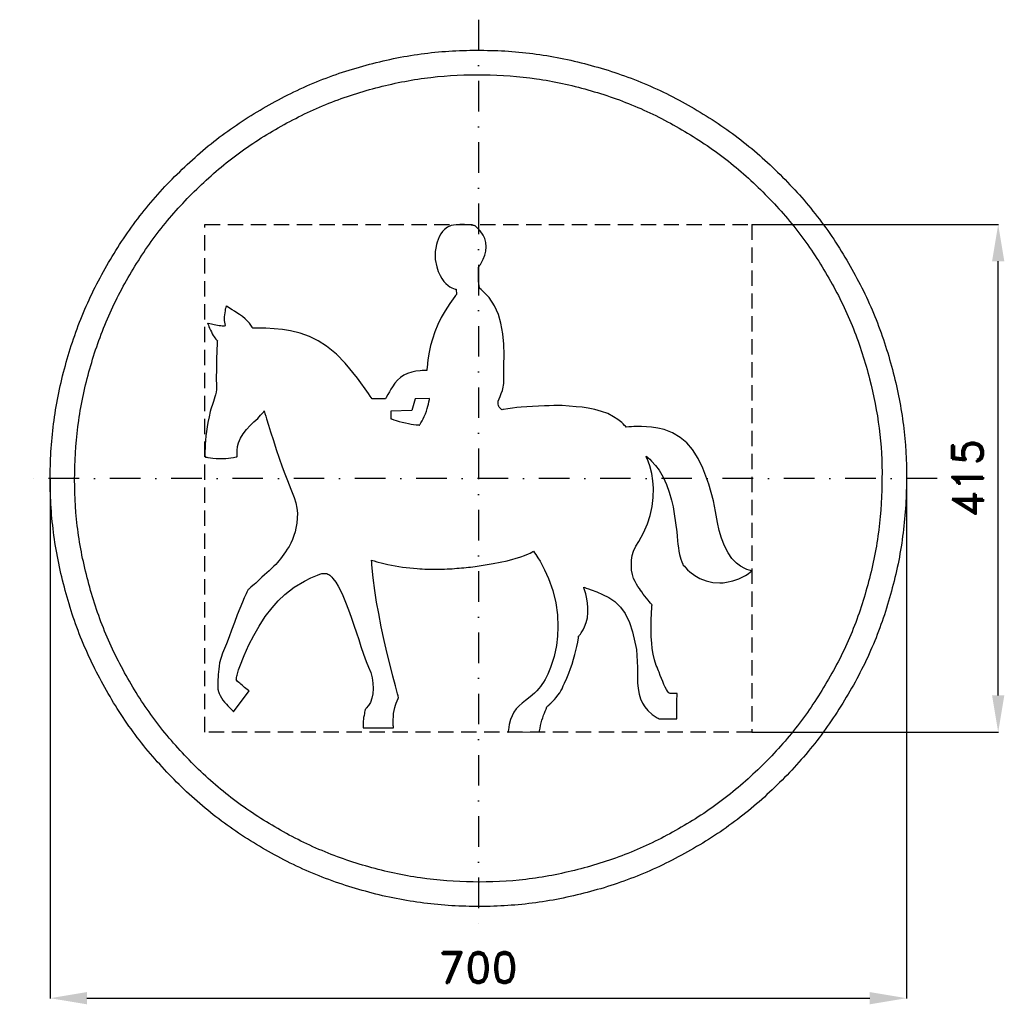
# Model space of a CAD drawing. Header units: millimetres. Extents: x -375 to 430, y -430 to 375.
import ezdxf

# ---------------------------------------------------------------- set-up
doc = ezdxf.new("R2010")
doc.units = ezdxf.units.MM
doc.header["$LTSCALE"] = 5
doc.linetypes.add('ČERCHOVANÁX2', pattern=[2, 1, -0.5, 0, -0.5])
doc.linetypes.add('ČÁRKOVANÁX2', pattern=[1.5, 1, -0.5])
doc.layers.add('Kóty', color=2, linetype='Continuous')
doc.layers.add('Značka', color=7, linetype='Continuous')
doc.styles.get("Standard").update_dxf_attribs({"font": 'romand.shx', "height": 25})
doc.dimstyles.get("Standard").update_dxf_attribs({"dimtxt": 25, "dimasz": 30, "dimexe": 0.18, "dimexo": 0.0625, "dimgap": 12.5, "dimtad": 1, "dimdec": 0, "dimzin": 0, "dimdsep": 46, "dimtxsty": 'Standard', "dimcen": 0.09, "dimadec": 0, "dimazin": 0, "dimtfac": 1, "dimtdec": 0, "dimtofl": 0, "dimtmove": 0, "dimatfit": 3, "dimfxl": 1, "dimtolj": 1, "dimtzin": 0, "dimarcsym": 0})

# ---------------------------------------------------------------- blocks, each defined once
blk = doc.blocks.new('*D2')
at = {"layer": 'Defpoints', "color": 0, "transparency": 16777216}
for p in [(223.5, 207.5), (425, 207.5), (223.5, -207.5)]:
    blk.add_point(p, dxfattribs=at)
at = {"layer": 'Kóty', "color": 0, "lineweight": -2, "transparency": 16777216}
for p, q in [((223.5625, 207.5), (425.18, 207.5)), ((425, -177.5), (425, 177.5)), ((223.5625, -207.5), (425.18, -207.5))]:
    blk.add_line(p, q, dxfattribs=at)
at = {"layer": 'Kóty', "color": 0, "transparency": 16777216}
for points in [[(420, 177.5), (430, 177.5), (425, 207.5)], [(420, -177.5), (430, -177.5), (425, -207.5)]]:
    blk.add_solid(points, dxfattribs=at)
at = {"layer": 'Kóty', "color": 0, "transparency": 16777216, "insert": (400, 0), "char_height": 25, "attachment_point": 5, "rotation": 90}
blk.add_mtext('\\A1;415', dxfattribs=at)
blk = doc.blocks.new('*D3')
at = {"layer": 'Defpoints', "color": 0, "transparency": 16777216}
for p in [(-350.05, 0), (350, 0), (350, -425.03)]:
    blk.add_point(p, dxfattribs=at)
at = {"layer": 'Kóty', "color": 0, "lineweight": -2, "transparency": 16777216}
for p, q in [((-350.05, -0.06), (-350.05, -425.21)), ((350, -0.06), (350, -425.21)), ((-320.05, -425.03), (320, -425.03))]:
    blk.add_line(p, q, dxfattribs=at)
at = {"layer": 'Kóty', "color": 0, "transparency": 16777216}
for points in [[(-320.05, -420.03), (-320.05, -430.03), (-350.05, -425.03)], [(320, -420.03), (320, -430.03), (350, -425.03)]]:
    blk.add_solid(points, dxfattribs=at)
at = {"layer": 'Kóty', "color": 0, "transparency": 16777216, "insert": (-0.03, -400.03), "char_height": 25, "attachment_point": 5}
blk.add_mtext('\\A1;700', dxfattribs=at)

msp = doc.modelspace()

# ---------------------------------------------------------------- linework, layer by layer
at = {"layer": 'Značka', "color": 6, "linetype": 'ČERCHOVANÁX2', "lineweight": 25, "ltscale": 5}
for p, q in [((0, 375), (0, -375)), ((375, 0), (-375, 0))]:
    msp.add_line(p, q, dxfattribs=at)
at = {"layer": 'Značka', "color": 5}
for points in [[(350, 0), (350, -2.291), (350, -4.581, -0.0321663), (346.5, -50.208, -0.0357268), (336.9, -95.004, -0.0366679), (321.8, -138.262, -0.0347487), (300.8, -178.953, -0.0340422), (275, -216.774, -0.0344423), (244.2, -250.706, -0.0345546), (209.5, -280.563, -0.0344262), (171, -305.374, -0.034386), (129.7, -325.223, -0.0344168), (86.2, -339.231, -0.0344232), (41.2, -347.724, -0.0344159), (-4.6, -349.97, -0.0344167), (-50.2, -346.527, -0.034417), (-95, -336.859, -0.0344219), (-138.2, -321.716, -0.0344258), (-179, -300.792, -0.0344196), (-216.8, -274.979, -0.0344135), (-250.7, -244.227, -0.0344027), (-280.6, -209.504, -0.0344212), (-305.4, -171.017, -0.0344081), (-325.2, -129.751, -0.0344167), (-339.2, -86.154, -0.034422), (-347.7, -41.156, -0.0344239), (-350, 4.581, -0.0344186), (-346.5, 50.244, -0.0344066), (-336.9, 95.004, -0.0344079), (-321.7, 138.22, -0.0344215), (-300.8, 178.953, -0.0344123), (-275, 216.776, -0.0344159), (-244.2, 250.706, -0.0344112), (-209.5, 280.56, -0.0344102), (-171, 305.374, -0.0344135), (-129.8, 325.224, -0.0344133), (-86.2, 339.231, -0.0344178), (-41.2, 347.724, -0.0344147), (4.6, 349.97, -0.0344183), (50.2, 346.527, -0.0344185), (95, 336.859, -0.0344139), (138.2, 321.715, -0.0344122), (179, 300.792, -0.034421), (216.8, 274.98, -0.0343987), (250.7, 244.227, -0.0344281), (280.6, 209.501, -0.0344954), (305.4, 171.017, -0.0344081), (325.2, 129.763, -0.0340917), (339.2, 86.154, -0.0328069), (347.5, 43.384, -0.0342764), (350, 0)], [(330, 0), (330, -2.16), (330, -4.32, -0.0321676), (326.7, -47.339, -0.0357412), (317.6, -89.575, -0.0366598), (303.4, -130.361, -0.0347689), (283.6, -168.727, -0.0340415), (259.3, -204.387, -0.0344506), (230.3, -236.38, -0.034559), (197.5, -264.531, -0.0344287), (161.2, -287.924, -0.034392), (122.3, -306.639, -0.034413), (81.2, -319.846, -0.0344226), (38.8, -327.854, -0.0344166), (-4.3, -329.972, -0.0344155), (-47.4, -326.726, -0.0344178), (-89.6, -317.61, -0.0344206), (-130.3, -303.332, -0.0344145), (-168.7, -283.604, -0.034423), (-204.4, -259.266, -0.034424), (-236.4, -230.271, -0.0344207), (-264.5, -197.532, -0.0344091), (-287.9, -161.245, -0.0344122), (-306.6, -122.337, -0.0343888), (-319.8, -81.231, -0.0343928), (-327.9, -38.804, -0.034449), (-330, 4.32, -0.0344398), (-326.7, 47.373, -0.0344103), (-317.6, 89.575, -0.0344275), (-303.3, 130.322, -0.0344042), (-283.6, 168.727, -0.0344117), (-259.3, 204.389, -0.034409), (-230.3, 236.38, -0.0344094), (-197.5, 264.528, -0.0344108), (-161.2, 287.924, -0.0344214), (-122.3, 306.639, -0.0344114), (-81.2, 319.846, -0.034423), (-38.8, 327.854, -0.0344179), (4.3, 329.972, -0.0344171), (47.4, 326.726, -0.0344183), (89.6, 317.61, -0.0344109), (130.3, 303.332, -0.0344202), (168.7, 283.604, -0.0344124), (204.4, 259.267, -0.034393), (236.4, 230.271, -0.0344124), (264.5, 197.529, -0.0344903), (287.9, 161.245, -0.0344317), (306.6, 122.348, -0.034062), (319.8, 81.231, -0.032789), (327.7, 40.905, -0.034256), (330, 0)], [(1.1, 155.227), (1.1, 155.48), (1, 155.734), (0.6, 157.551), (0.4, 159.387), (0.2, 161.178), (0.1, 162.973), (0, 164.769), (0, 166.566), (0, 167.974), (0.1, 169.382), (0.1, 170.82), (0.2, 172.258), (0.2, 172.504), (0.2, 172.749), (0.5, 173.101), (0.7, 173.454), (1.2, 174.201), (1.7, 174.956), (2.9, 177.04), (4, 179.198), (5.3, 182.387), (6.1, 185.725), (6.5, 189.331), (6.1, 192.93), (5.3, 196.035), (3.9, 198.95), (1.5, 202.396), (-1.4, 205.379), (-2.1, 205.946), (-2.7, 206.502), (-3, 206.555), (-3.3, 206.607), (-3.9, 206.707), (-4.5, 206.802), (-6, 207.017), (-7.5, 207.198), (-9.4, 207.382), (-11.4, 207.496), (-13.3, 207.543, 0.0129664), (-15.2, 207.5), (-16.7, 207.403), (-18.2, 207.267), (-20.2, 207.048), (-22.1, 206.651), (-25.1, 205.426), (-27.6, 203.532), (-29.4, 201.788), (-30.8, 199.817), (-32.1, 197.599), (-33, 195.248), (-33.7, 193.179), (-34.2, 191.079), (-34.9, 188.23), (-35.3, 185.35), (-35.2, 179.066), (-33.9, 172.846), (-32.8, 169.228), (-31.3, 165.77), (-29.9, 163.3), (-28.2, 161.009), (-26.5, 159.179), (-24.6, 157.583), (-23.2, 156.635), (-21.7, 155.828), (-20.4, 155.244), (-19, 154.793), (-18.6, 154.695), (-18.2, 154.602), (-18, 150.415), (-18.6, 149.571), (-19.3, 148.726), (-23.4, 143.009), (-27.2, 137.088), (-30.3, 131.562), (-33.1, 125.841), (-35.6, 119.898), (-37.6, 113.797), (-39, 108.517), (-40.1, 103.169), (-41.2, 96.866), (-41.9, 90.521), (-42, 89.319), (-42.1, 88.116), (-43.1, 88.141), (-44.1, 88.156, 0.0096029), (-45.9, 88.133), (-47.7, 88.038), (-51.1, 87.664), (-54.5, 86.949), (-57.9, 85.837), (-61, 84.247), (-63.6, 82.458), (-66, 80.333), (-68.3, 77.709), (-70.3, 74.863), (-71.5, 72.85), (-72.7, 70.798), (-74, 68.497), (-75.3, 66.192), (-75.6, 65.654), (-75.9, 65.116), (-86.9, 64.885), (-88.4, 67.077), (-89.8, 69.266), (-98.8, 82.021), (-108.8, 94.064), (-116, 101.537), (-124.1, 108.142), (-130.9, 112.55), (-138.1, 116.101), (-145.8, 118.798), (-153.7, 120.633), (-160.2, 121.65), (-166.9, 122.281), (-173.7, 122.66), (-180.5, 122.805), (-182.5, 122.817), (-184.5, 122.82), (-184.8, 123.234), (-185, 123.644), (-185.4, 124.43), (-185.9, 125.196), (-187.2, 126.952), (-188.7, 128.585), (-190.7, 130.523), (-192.9, 132.268), (-195.2, 133.878), (-197.6, 135.388), (-199.5, 136.578), (-201.4, 137.767), (-203.5, 139.07), (-205.5, 140.446), (-205.8, 140.699), (-206.2, 140.954), (-206.3, 140.706), (-206.3, 140.457), (-206.5, 139.96), (-206.6, 139.461), (-206.9, 138.217), (-207.1, 136.965), (-207.4, 135.31), (-207.6, 133.642), (-207.7, 131.998), (-207.7, 130.351), (-207.7, 129.053), (-207.5, 127.761), (-207.3, 126.403), (-207, 125.069), (-206.9, 124.835), (-206.8, 124.601), (-207.1, 124.584), (-207.3, 124.568), (-207.8, 124.544), (-208.3, 124.529), (-209.4, 124.526), (-210.5, 124.576), (-211.9, 124.705), (-213.3, 124.909), (-214.7, 125.168), (-216.1, 125.473), (-217.2, 125.746), (-218.3, 126.031), (-219.6, 126.356), (-220.8, 126.675), (-221.1, 126.732), (-221.3, 126.79), (-221.2, 126.537), (-221.1, 126.284), (-220.9, 125.78), (-220.7, 125.277), (-220.3, 124.038), (-219.8, 122.806), (-219.1, 121.227), (-218.3, 119.671), (-217.6, 118.22), (-216.8, 116.81), (-216.1, 115.779), (-215.4, 114.785), (-214.6, 113.833), (-213.7, 112.951), (-213.6, 112.808), (-213.4, 112.666), (-213.5, 112.038), (-213.5, 111.409), (-213.5, 110.167), (-213.6, 108.925), (-213.7, 105.895), (-213.8, 102.864), (-214, 98.928), (-214.1, 94.991), (-214.1, 91.084), (-214.2, 87.178), (-214.3, 84.008), (-214.3, 80.837), (-214.1, 76.731), (-214.2, 72.634), (-214.4, 70.505), (-214.9, 68.401), (-215.4, 66.567), (-215.9, 64.757), (-216.6, 62.923), (-217.2, 61.096), (-217.7, 59.657), (-218.2, 58.211), (-218.7, 56.479), (-219.2, 54.731), (-220.2, 50.231), (-221.1, 45.695), (-221.7, 42.025), (-222.3, 38.342), (-222.7, 34.684), (-223.1, 31.013), (-223.3, 28.049), (-223.4, 25.081), (-223.5, 21.856), (-223.5, 18.631), (-223.4, 18.051), (-223.4, 17.471), (-223, 17.399), (-222.7, 17.328), (-221.9, 17.192), (-221.1, 17.064), (-219.1, 16.776), (-217.2, 16.541), (-214.5, 16.309), (-211.9, 16.187), (-209.2, 16.169), (-206.5, 16.277), (-204.4, 16.449), (-202.3, 16.708), (-200.1, 17.072), (-197.9, 17.551), (-197.5, 17.646), (-197.1, 17.743), (-197.2, 18.619), (-197.2, 19.496), (-197.2, 21.148), (-197.2, 22.801), (-196.8, 26.009), (-196, 29.14), (-194.4, 32.911), (-192.3, 36.406), (-189.6, 39.877), (-186.6, 43.077), (-183.5, 46.074), (-180.4, 49.055), (-178, 51.534), (-175.8, 54.198), (-175.4, 54.673), (-175.1, 55.152), (-174.8, 54.094), (-174.5, 53.036), (-173.8, 50.911), (-173.2, 48.786), (-171.5, 43.429), (-169.9, 38.078), (-167.6, 30.887), (-165.2, 23.719), (-162.8, 16.559), (-160.3, 9.416), (-158.3, 3.74), (-156.1, -1.877), (-153.2, -8.729), (-150.5, -15.669), (-149.1, -20.025), (-148.3, -24.489), (-148, -28.571), (-148.2, -32.672), (-148.5, -36.774), (-149.2, -40.832), (-149.9, -43.865), (-150.8, -46.854), (-151.9, -50.049), (-153.3, -53.133), (-154.7, -55.611), (-156.2, -58.01), (-157.6, -60.056), (-159, -62.064), (-160.4, -64.017), (-161.9, -65.932), (-163.1, -67.366), (-164.3, -68.78), (-165.7, -70.357), (-167.1, -71.892), (-170.9, -75.504), (-174.8, -78.997), (-176.9, -80.902), (-178.9, -82.816), (-180.5, -84.228), (-182, -85.627), (-183.2, -86.675), (-184.4, -87.717), (-185.9, -89.015), (-187.4, -90.307), (-187.7, -90.574), (-188.1, -90.841), (-188.4, -91.414), (-188.7, -91.988), (-189.3, -93.189), (-189.9, -94.399), (-191.4, -97.741), (-192.9, -101.123), (-195.1, -106.368), (-197.1, -111.652), (-199.5, -117.808), (-201.7, -123.996), (-203.7, -129.616), (-205.8, -135.197), (-209.1, -142.929), (-211.6, -150.883), (-212, -153.432), (-212.3, -156.008), (-212.5, -158.149), (-212.7, -160.29), (-212.8, -162.424), (-212.9, -164.561), (-213, -166.261), (-213, -167.96), (-213, -169.751), (-213, -171.542), (-213, -171.857), (-213, -172.171), (-212.9, -172.546), (-212.8, -172.922), (-212.6, -173.643), (-212.4, -174.358), (-211.8, -176.012), (-211.1, -177.615), (-210.1, -179.554), (-208.8, -181.385), (-207.5, -183.117), (-206, -184.763), (-204.8, -186.082), (-203.5, -187.375), (-202, -188.804), (-200.6, -190.239), (-200.4, -190.502), (-200.1, -190.766), (-187.5, -173.747), (-187.6, -173.619), (-187.8, -173.491), (-188.9, -172.601), (-190, -171.721), (-191.1, -170.882), (-192.2, -170.038), (-193.2, -169.183), (-194.3, -168.311), (-195.1, -167.597), (-195.9, -166.865), (-196.8, -166.065), (-197.6, -165.238), (-197.7, -165.089), (-197.9, -164.939), (-197.9, -164.817), (-197.8, -164.695), (-197.8, -164.444), (-197.8, -164.193), (-197.7, -163.524), (-197.7, -162.859), (-197.5, -161.864), (-197.3, -160.877), (-197, -159.748), (-196.7, -158.629), (-196.3, -157.618), (-196, -156.614), (-195.5, -155.199), (-195, -153.792), (-191.5, -144.937), (-187.6, -136.236), (-183.7, -128.366), (-179.3, -120.731), (-174.3, -113.028), (-168.7, -105.745), (-163.7, -100.124), (-158.2, -94.956), (-150.5, -89.026), (-142.1, -84.004), (-136.9, -81.362), (-131.5, -79.087), (-129.7, -78.44), (-127.9, -77.933), (-126.7, -77.724), (-125.5, -77.671), (-124.7, -77.745), (-123.8, -77.933), (-123, -78.228), (-122.3, -78.626), (-121.5, -79.155), (-120.8, -79.761), (-119.9, -80.755), (-119, -81.815), (-116.6, -84.886), (-114.5, -88.122), (-111.3, -94.517), (-108.6, -101.215), (-106.3, -107.419), (-104, -113.632), (-101.8, -119.926), (-99.7, -126.249), (-97.8, -131.891), (-96, -137.544), (-94, -143.707), (-91.7, -149.769), (-89.7, -154.272), (-87.9, -158.839), (-86.8, -163.141), (-86.2, -167.567), (-86, -171.932), (-86.3, -176.28), (-87, -179.854), (-88.2, -183.274), (-89.7, -185.779), (-91.6, -187.936), (-92, -188.324), (-92.4, -188.7), (-92.5, -188.93), (-92.5, -189.159), (-92.6, -189.618), (-92.8, -190.077), (-93, -191.222), (-93.2, -192.372), (-93.5, -193.9), (-93.8, -195.435), (-94, -196.963), (-94.1, -198.497), (-94.2, -199.721), (-94.2, -200.947), (-94.2, -202.248), (-94.2, -203.548), (-94.2, -203.777), (-94.2, -204.006), (-93.8, -204.006), (-93.4, -204.006), (-92.7, -204.005), (-91.9, -204.003), (-90.1, -203.997), (-88.2, -203.987), (-85.8, -203.97), (-83.3, -203.95), (-80.8, -203.928), (-78.3, -203.907), (-76.3, -203.891), (-74.4, -203.878), (-72.3, -203.866), (-70.2, -203.859), (-69.8, -203.858), (-69.4, -203.857), (-69.5, -203.442), (-69.5, -203.027), (-69.6, -202.205), (-69.6, -201.382), (-69.7, -199.377), (-69.7, -197.371), (-69.5, -194.804), (-69.3, -192.248), (-68.9, -189.806), (-68.3, -187.393), (-67.8, -185.537), (-67.2, -183.709), (-66.5, -181.829), (-65.6, -179.995), (-65.5, -179.678), (-65.3, -179.362), (-65.7, -177.755), (-66.1, -176.148), (-67, -172.952), (-67.8, -169.755), (-69.8, -161.816), (-71.8, -153.872), (-74.5, -143.22), (-77, -132.535), (-79.4, -121.514), (-81.5, -110.443), (-83.2, -101.14), (-84.6, -91.803), (-86, -81.252), (-87, -70.668), (-87.2, -68.718), (-87.4, -66.767), (-85.2, -67.485), (-83, -68.176), (-78.5, -69.436), (-74, -70.507), (-62, -72.603), (-50, -73.785, 0.0202113), (-33.7, -74.286, 0.0174872), (-17.5, -73.561, 0.0145089), (-2.6, -72.067), (12.1, -69.733), (23.5, -67.345), (34.7, -64.097), (37.8, -62.989), (40.9, -61.74), (42.4, -61.07), (43.8, -60.316), (44.4, -59.913), (45.1, -59.495), (46, -60.845), (47, -62.203), (48.7, -64.934), (50.4, -67.721), (54.2, -74.723), (57.4, -81.994), (60.9, -91.67), (63.3, -101.649), (64.7, -111.456), (65.1, -121.353), (64.8, -129.033), (63.9, -136.662), (61.9, -145.777), (59, -154.622), (57.9, -157.373), (56.7, -160.086), (55.6, -162.279), (54.5, -164.433), (53.3, -166.546), (52, -168.591), (50.8, -170.217), (49.5, -171.781), (47.8, -173.743), (45.9, -175.596), (42.4, -178.717), (38.6, -181.651), (35.9, -183.766), (33.3, -186.019), (31, -188.501), (29, -191.279), (27.5, -194.093), (26.3, -197.078), (25.2, -201.325), (24.6, -205.662), (24.5, -206.581), (24.4, -207.5), (50, -207.201), (50, -206.864), (50.1, -206.527), (50.4, -204.223), (50.8, -201.94), (51.3, -199.826), (51.9, -197.738), (52.6, -195.675), (53.3, -193.636), (54, -192.004), (54.6, -190.385), (55.4, -188.65), (56.1, -186.922), (56.3, -186.615), (56.4, -186.308), (56.7, -186.084), (56.9, -185.859), (57.5, -185.406), (58, -184.946), (59.3, -183.777), (60.6, -182.567), (62.2, -180.894), (63.7, -179.136), (65.1, -177.282), (66.5, -175.344), (67.5, -173.704), (68.4, -172.004), (69.4, -169.711), (70.4, -167.386), (72.2, -163.283), (74, -159.185), (75.4, -155.542), (76.7, -151.833), (77.9, -147.96), (79, -144.056), (79.8, -140.817), (80.5, -137.556), (81.2, -133.99), (81.8, -130.406), (81.9, -129.763), (82, -129.12), (82.4, -128.683), (82.8, -128.242), (83.5, -127.34), (84.1, -126.41), (85.6, -123.985), (86.9, -121.423), (88.2, -117.754), (89.1, -113.941), (89.6, -109.798), (89.6, -105.629), (89.3, -102.033), (88.8, -98.469), (87.8, -94.414), (86.6, -90.447), (86.3, -89.719), (86.1, -88.992), (87.1, -89.361), (88.1, -89.729), (90.1, -90.441), (92.1, -91.151), (96.9, -92.889), (101.6, -94.835), (106.8, -97.485), (111.6, -100.823), (116.2, -105.238), (119.9, -110.407), (123.5, -117.757), (126, -125.586), (129.2, -140.005), (130.2, -154.649), (130.1, -160.938), (130.2, -167.225), (130.6, -171.878), (131.5, -176.469), (132.6, -180.256), (134.3, -183.848), (136.2, -186.904), (138.5, -189.675), (142.2, -192.991), (146.3, -195.716), (147.1, -196.155), (147.8, -196.584), (148.1, -196.579), (148.3, -196.573), (148.8, -196.563), (149.3, -196.555), (150.5, -196.54), (151.6, -196.532), (153.1, -196.531), (154.6, -196.539), (156, -196.553), (157.5, -196.57), (158.5, -196.583), (159.6, -196.596), (160.7, -196.606), (161.8, -196.611), (162, -196.612), (162.2, -196.612), (162.2, -196.299), (162.2, -195.986), (162.2, -195.362), (162.2, -194.738), (162.2, -193.186), (162.2, -191.634), (162.2, -189.576), (162.3, -187.518), (162.3, -185.463), (162.4, -183.408), (162.4, -181.758), (162.4, -180.108), (162.5, -178.342), (162.5, -176.577), (162.5, -176.263), (162.5, -175.95), (162.3, -175.941), (162.2, -175.934), (162, -175.923), (161.7, -175.917), (161.1, -175.918), (160.4, -175.936), (159.6, -175.97), (158.8, -176), (158.1, -176.008), (157.3, -175.965), (156.8, -175.893), (156.4, -175.76), (156.2, -175.676), (156, -175.57), (155.7, -175.376), (155.4, -175.148), (154.5, -174.003), (153.8, -172.738), (152.7, -170.68), (151.7, -168.595), (150.7, -166.161), (149.6, -163.695), (148.6, -161.137), (147.7, -158.571), (147.2, -157.332), (146.7, -156.093), (146.1, -154.49), (145.5, -152.882), (144, -148.309), (142.9, -143.627), (142.2, -139.173), (141.7, -134.681), (141.4, -129.631), (141.3, -124.574), (141.3, -120.099), (141.4, -115.626), (141.6, -110.44), (141.8, -105.257), (141.9, -104.295), (142, -103.334), (141.8, -103.104), (141.5, -102.874), (141.1, -102.411), (140.7, -101.946), (139.7, -100.765), (138.7, -99.571), (137.4, -97.945), (136.1, -96.294), (134.8, -94.615), (133.6, -92.911), (132.6, -91.534), (131.7, -90.14), (130.5, -88.389), (129.4, -86.614), (128.1, -84.262), (126.9, -81.81), (125.9, -78.498), (125.3, -75.055), (125.1, -71.036), (125.2, -67.009), (125.7, -63.156), (126.8, -59.453), (128.7, -55.431), (131.1, -51.583), (135.1, -44.568), (138.3, -37.208), (140.5, -30.279), (142, -23.139), (142.9, -15.666), (143.1, -8.155), (142.7, -2.12), (141.8, 3.868), (140.3, 10.103), (138.1, 16.104), (137.6, 17.137), (137.2, 18.165), (138, 17.529), (138.7, 16.884), (140.2, 15.564), (141.6, 14.18), (144.9, 10.563), (147.8, 6.644), (151.1, 1.033), (153.8, -4.915), (156.1, -11.318), (157.9, -17.876), (159.2, -23.423), (160.2, -29.015), (161.3, -36.295), (162.2, -43.604), (162.5, -47.333), (162.9, -51.062), (163.2, -53.938), (163.6, -56.808), (164, -59.493), (164.5, -62.158), (165, -64.178), (165.6, -66.173), (166.3, -68.216), (167.2, -70.2), (167.3, -70.544), (167.5, -70.886), (168.4, -71.903), (169.3, -72.905), (171.1, -74.72), (173, -76.426), (176.9, -79.429), (181.2, -81.878), (186.3, -83.892), (191.7, -85.057), (197.3, -85.451, 0.0370031), (203, -84.971), (208.1, -83.89), (213, -82.167), (215.8, -80.881), (218.5, -79.384), (220.6, -78.052), (222.6, -76.549), (223, -76.161), (223.5, -75.766), (222.5, -75.468), (221.5, -75.153), (219.6, -74.468), (217.8, -73.666), (214.3, -71.722), (211.1, -69.314), (207.3, -65.439), (204.1, -60.965), (201.1, -55.118), (198.9, -48.953), (197, -42.575), (195.5, -36.107), (193.9, -27.234), (192.2, -18.375), (188.5, -4.854), (183.5, 8.261), (179.7, 16.155), (175.1, 23.524), (170.5, 28.909), (165.1, 33.467), (158.8, 37.217), (151.8, 39.809), (146.7, 41.071), (141.5, 41.863), (133.3, 42.426, 0.0208604), (125.1, 42.253), (123, 42.12), (120.8, 41.967), (120.2, 42.611), (119.6, 43.248), (118.4, 44.453), (117.2, 45.608), (114, 48.176), (110.6, 50.419), (105.9, 52.891), (100.8, 54.785), (95.3, 56.306), (89.8, 57.379), (84.9, 58.076), (79.9, 58.594), (74.2, 59.06), (68.5, 59.43), (67.4, 59.494), (66.3, 59.557), (65.6, 59.545), (64.8, 59.533), (63.2, 59.507), (61.6, 59.477), (57.8, 59.388), (54, 59.272), (49.1, 59.082), (44.3, 58.829), (39.6, 58.526), (35, 58.144), (31.4, 57.796), (27.9, 57.39), (24.2, 56.912), (20.6, 56.355), (20, 56.25), (19.4, 56.145), (19, 56.361), (18.7, 56.585), (18.1, 57.025), (17.6, 57.524), (17.1, 58.086), (16.7, 58.709), (16.4, 59.605), (16.2, 60.556), (16.2, 61.773), (16.3, 62.98), (16.9, 65), (17.7, 66.955), (18.7, 69.314), (19.6, 71.695), (20.1, 73.143), (20.4, 74.625), (20.6, 76.088), (20.7, 77.568), (20.9, 85.106), (20.9, 92.63), (21, 101.099), (20.7, 109.575), (20, 118.22), (18.5, 126.754), (16.4, 134.071), (13.3, 141.054), (8.9, 147.878), (3.2, 153.581), (2.2, 154.416), (1.1, 155.227)]]:
    msp.add_lwpolyline(points, format="xyb", dxfattribs=at)
at = {"layer": 'Značka', "color": 6, "linetype": 'ČÁRKOVANÁX2', "ltscale": 2.5}
msp.add_lwpolyline([(-223.5, -207.5), (-223.5, 207.5), (223.5, 207.5), (223.5, -207.5), (-223.5, -207.5)], dxfattribs=at)
at = {"layer": 'Značka', "color": 5}
msp.add_lwpolyline([(-71.6, 48.75), (-71.3, 48.665), (-71.1, 48.58), (-69.1, 47.897), (-67.1, 47.269), (-64.7, 46.587), (-62.3, 45.958), (-59.7, 45.333), (-57.1, 44.781), (-55, 44.391), (-52.9, 44.061), (-50.8, 43.793), (-48.7, 43.63), (-48.4, 43.613), (-48, 43.598), (-47.8, 43.9), (-47.6, 44.203), (-47.3, 44.81), (-46.9, 45.422), (-46, 46.96), (-45.2, 48.526), (-44.2, 50.63), (-43.3, 52.777), (-42.5, 54.943), (-41.8, 57.141), (-41.3, 58.914), (-40.8, 60.701), (-40.4, 62.615), (-40, 64.542), (-39.9, 64.883), (-39.9, 65.225), (-51.6, 65.116), (-54.4, 55.479), (-71.5, 54.921), (-71.6, 48.75)], dxfattribs=at)

# ---------------------------------------------------------------- dimensions: what is measured, and where the dimension line sits
at = {"layer": 'Kóty'}
dim = msp.add_linear_dim(base=(425, 207.5), p1=(223.5, -207.5), p2=(223.5, 207.5), angle=90, dimstyle='Standard', dxfattribs=at)
dim.commit()
dim.dimension.update_dxf_attribs({"geometry": '*D2', "text_midpoint": (400, 0)})
dim = msp.add_linear_dim(base=(350, -425.029), p1=(-350.054, 0), p2=(350, 0), dimstyle='Standard', dxfattribs=at)
dim.commit()
dim.dimension.update_dxf_attribs({"geometry": '*D3', "text_midpoint": (-0.027, -400.029)})

doc.saveas('drawing.dxf')
